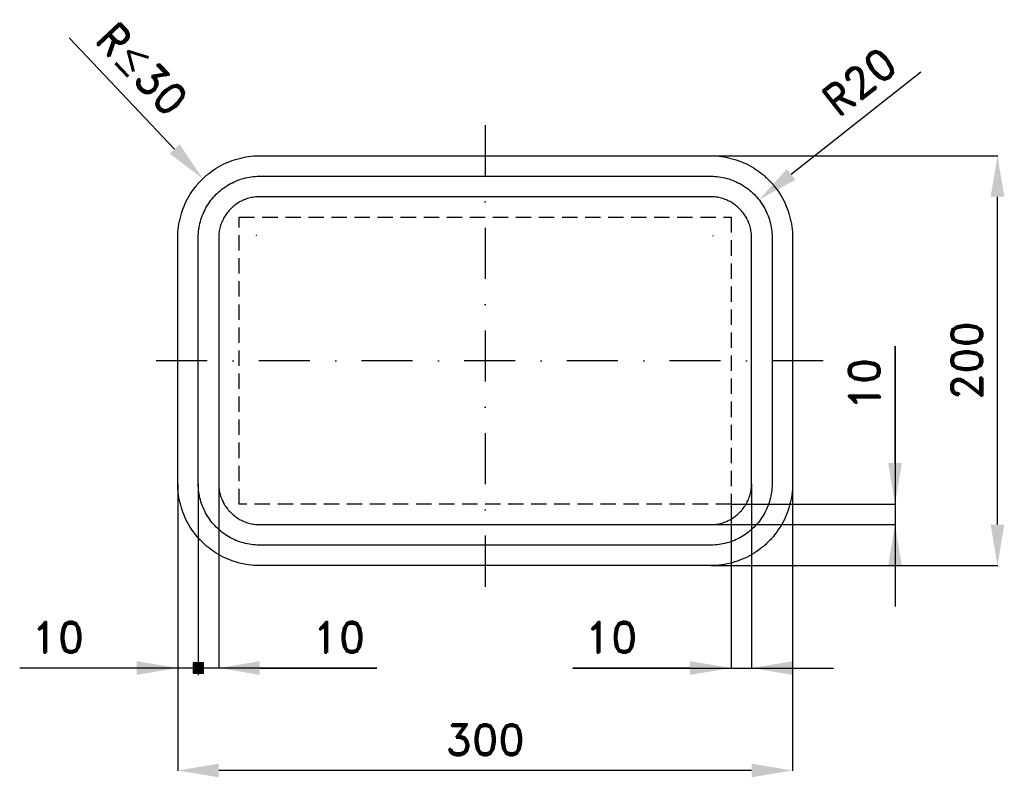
# Model space of a CAD drawing. Header units: millimetres. Extents: x -77 to 403, y -103 to 266.
import ezdxf

# ---------------------------------------------------------------- set-up
doc = ezdxf.new("R2010")
doc.units = ezdxf.units.MM
doc.header["$LTSCALE"] = 5
doc.linetypes.add('ČERCHOVANÁX2', pattern=[2, 1, -0.5, 0, -0.5])
doc.linetypes.add('ČÁRKOVANÁX2', pattern=[1.5, 1, -0.5])
doc.layers.add('Kóty', color=2, linetype='Continuous')
doc.layers.add('Značka', color=7, linetype='Continuous')
doc.styles.get("Standard").update_dxf_attribs({"font": 'romand.shx', "height": 15})
doc.dimstyles.get("Standard").update_dxf_attribs({"dimtxt": 15, "dimasz": 20, "dimexe": 0.18, "dimexo": 0.0625, "dimgap": 7.5, "dimtad": 1, "dimdec": 0, "dimzin": 0, "dimdsep": 46, "dimtxsty": 'Standard', "dimcen": 0.09, "dimadec": 0, "dimazin": 0, "dimtfac": 1, "dimtdec": 0, "dimtofl": 0, "dimtmove": 0, "dimatfit": 3, "dimfxl": 1, "dimtolj": 1, "dimtzin": 0, "dimarcsym": 0})

# ---------------------------------------------------------------- blocks, each defined once
blk = doc.blocks.new('*D0')
at = {"layer": 'Defpoints', "color": 0, "transparency": 16777216}
for p in [(0, 40), (300, 40), (0, -100)]:
    blk.add_point(p, dxfattribs=at)
at = {"layer": 'Kóty', "color": 0, "lineweight": -2, "transparency": 16777216}
for p, q in [((0, 39.94), (0, -100.18)), ((300, 39.94), (300, -100.18)), ((280, -100), (20, -100))]:
    blk.add_line(p, q, dxfattribs=at)
at = {"layer": 'Kóty', "color": 0, "transparency": 16777216}
for points in [[(20, -96.67), (20, -103.33), (0, -100)], [(280, -96.67), (280, -103.33), (300, -100)]]:
    blk.add_solid(points, dxfattribs=at)
at = {"layer": 'Kóty', "color": 0, "transparency": 16777216, "insert": (150, -85), "char_height": 15, "attachment_point": 5}
blk.add_mtext('\\A1;300', dxfattribs=at)
blk = doc.blocks.new('*D1')
at = {"layer": 'Defpoints', "color": 0, "transparency": 16777216}
for p in [(260, 200), (400, 200), (260, 0)]:
    blk.add_point(p, dxfattribs=at)
at = {"layer": 'Kóty', "color": 0, "lineweight": -2, "transparency": 16777216}
for p, q in [((260.06, 200), (400.18, 200)), ((400, 20), (400, 180)), ((260.06, 0), (400.18, 0))]:
    blk.add_line(p, q, dxfattribs=at)
at = {"layer": 'Kóty', "color": 0, "transparency": 16777216}
for points in [[(396.67, 180), (403.33, 180), (400, 200)], [(396.67, 20), (403.33, 20), (400, 0)]]:
    blk.add_solid(points, dxfattribs=at)
at = {"layer": 'Kóty', "color": 0, "transparency": 16777216, "insert": (385, 100), "char_height": 15, "attachment_point": 5, "rotation": 90}
blk.add_mtext('\\A1;200', dxfattribs=at)
blk = doc.blocks.new('*D2')
at = {"layer": 'Defpoints', "color": 0, "transparency": 16777216}
for p in [(283.6, 178.55), (261.25, 160.96)]:
    blk.add_point(p, dxfattribs=at)
at = {"layer": 'Kóty', "color": 0, "lineweight": -2, "transparency": 16777216}
for p, q in [((362.63, 240.74), (299.32, 190.91)), ((261.16, 160.96), (261.34, 160.96)), ((261.25, 160.87), (261.25, 161.05))]:
    blk.add_line(p, q, dxfattribs=at)
at = {"layer": 'Kóty', "color": 0, "transparency": 16777216}
blk.add_solid([(297.25, 193.53), (301.38, 188.29), (283.6, 178.55)], dxfattribs=at)
at = {"layer": 'Kóty', "color": 0, "transparency": 16777216, "insert": (332.59, 236.18), "char_height": 15, "attachment_point": 5, "rotation": 38.1995}
blk.add_mtext('\\A1;R20', dxfattribs=at)

msp = doc.modelspace()

# ---------------------------------------------------------------- hatches: boundary and pattern name
at = {"layer": 'Kóty'}
h = msp.add_hatch(color=256, dxfattribs=at)
h.dxf.hatch_style = 1
h.paths.add_polyline_path([(7.5, -52.5), (12.5, -52.5), (12.5, -47.5), (7.5, -47.5)])

# ---------------------------------------------------------------- linework, layer by layer
for p, q in [((-53.08, 257.54), (-1.54, 203.29)), ((38.35, 161.22), (38.53, 161.22)), ((38.44, 161.13), (38.44, 161.31)), ((350, 107.14), (350, -20)), ((350, 50), (350, 107.14)), ((0, 39.94), (0, -50.18)), ((10, 39.94), (10, -53.5)), ((10, 39.94), (10, -53.5)), ((10, 39.94), (10, -53.5)), ((10, 39.94), (10, -53.5)), ((20, 39.94), (20, -50.18)), ((280, 39.94), (280, -50.18)), ((270, 29.94), (270, -50.18)), ((270.06, 30), (350.18, 30)), ((260.06, 20), (350.18, 20)), ((97.14, -50), (-77.14, -50)), ((40, -50), (97.14, -50)), ((192.86, -50), (320, -50)), ((250, -50), (192.86, -50))]:
    msp.add_line(p, q, dxfattribs=at)
msp.add_lwpolyline([(7.5, -52.5), (12.5, -52.5), (12.5, -47.5), (7.5, -47.5)], close=True, dxfattribs=at)
msp.add_arc((38.44, 161.22), 38.04, 133.2644, 134.5413, dxfattribs=at)
for points in [[(0.88, 205.59), (-3.95, 200.99), (12.24, 188.79)], [(346.67, 50), (353.33, 50), (350, 30)], [(346.67, 0), (353.33, 0), (350, 20)], [(-20, -46.67), (-20, -53.33), (0, -50)], [(40, -46.67), (40, -53.33), (20, -50)], [(250, -46.67), (250, -53.33), (270, -50)], [(300, -46.67), (300, -53.33), (280, -50)]]:
    msp.add_solid(points, dxfattribs=at)
at = {"layer": 'Značka', "color": 6, "linetype": 'ČERCHOVANÁX2', "lineweight": 25, "ltscale": 5}
for p, q in [((150, 215), (150, -15)), ((315, 100), (-15, 100))]:
    msp.add_line(p, q, dxfattribs=at)
at = {"layer": 'Značka', "color": 5}
for points in [[(40, 0), (39.84, 0), (39.69, 0, -0.03218), (34.52, 0.36, -0.035443), (29.45, 1.42, -0.036267), (24.54, 3.08, -0.03442), (19.91, 5.41, -0.033722), (15.6, 8.29, -0.034085), (11.72, 11.72, -0.034209), (8.28, 15.6, -0.034229), (5.41, 19.91, -0.034045), (3.09, 24.54, -0.033412), (1.42, 29.45, -0.034127), (0.35, 34.52, -0.036745), (0, 39.69), (0, 39.84), (0, 40), (0, 160), (0, 160.16), (0, 160.31, -0.03218), (0.36, 165.48, -0.035444), (1.42, 170.56, -0.036266), (3.08, 175.46, -0.034419), (5.41, 180.09, -0.033723), (8.29, 184.4, -0.034085), (11.72, 188.28, -0.034206), (15.6, 191.72, -0.03423), (19.91, 194.59, -0.034045), (24.54, 196.91, -0.033416), (29.45, 198.58, -0.034129), (34.52, 199.65, -0.036747), (39.69, 200), (39.84, 200), (40, 200), (260, 200), (260.16, 200), (260.31, 200, -0.032179), (265.48, 199.64, -0.035441), (270.56, 198.58, -0.03627), (275.46, 196.92, -0.034425), (280.09, 194.59, -0.033724), (284.4, 191.71, -0.034084), (288.28, 188.28, -0.03421), (291.72, 184.4, -0.034229), (294.59, 180.09, -0.034041), (296.91, 175.46, -0.033411), (298.58, 170.56, -0.034123), (299.65, 165.48, -0.036741), (300, 160.31), (300, 160.16), (300, 160), (300, 40), (300, 39.84), (300, 39.69, -0.032173), (299.64, 34.52, -0.035442), (298.58, 29.45, -0.036265), (296.92, 24.54, -0.034418), (294.59, 19.91, -0.033721), (291.71, 15.6, -0.034088), (288.28, 11.72, -0.03421), (284.4, 8.28, -0.034232), (280.09, 5.41, -0.034047), (275.46, 3.09, -0.033411), (270.56, 1.42, -0.034127), (265.48, 0.35, -0.036745), (260.31, 0), (260.16, 0), (260, 0), (40, 0)], [(40, 10), (39.88, 10), (39.76, 10, -0.03218), (35.89, 10.27, -0.035444), (32.08, 11.06, -0.036267), (28.4, 12.31, -0.034421), (24.93, 14.06, -0.033721), (21.7, 16.21, -0.034085), (18.79, 18.79, -0.034208), (16.21, 21.7, -0.034229), (14.06, 24.93, -0.034044), (12.32, 28.4, -0.033413), (11.06, 32.08, -0.034127), (10.26, 35.89, -0.036745), (10, 39.76), (10, 39.88), (10, 40), (10, 160), (10, 160.12), (10, 160.24, -0.03218), (10.27, 164.11, -0.035444), (11.06, 167.92, -0.036265), (12.31, 171.6, -0.03442), (14.06, 175.07, -0.033723), (16.21, 178.3, -0.034084), (18.79, 181.21, -0.034207), (21.7, 183.79, -0.034229), (24.93, 185.94, -0.034048), (28.4, 187.68, -0.033412), (32.08, 188.94, -0.034129), (35.89, 189.74, -0.036749), (39.76, 190), (39.88, 190), (40, 190), (260, 190), (260.12, 190), (260.24, 190, -0.032179), (264.11, 189.73, -0.035441), (267.92, 188.94, -0.036263), (271.6, 187.69, -0.034421), (275.07, 185.94, -0.033723), (278.3, 183.79, -0.034082), (281.21, 181.21, -0.034205), (283.79, 178.3, -0.034226), (285.94, 175.07, -0.03405), (287.68, 171.6, -0.033416), (288.94, 167.92, -0.034129), (289.74, 164.11, -0.036741), (290, 160.24), (290, 160.12), (290, 160), (290, 40), (290, 39.88), (290, 39.76, -0.032179), (289.73, 35.89, -0.03545), (288.94, 32.08, -0.036267), (287.69, 28.4, -0.034417), (285.94, 24.93, -0.033724), (283.79, 21.7, -0.034085), (281.21, 18.79, -0.034207), (278.3, 16.21, -0.034232), (275.07, 14.06, -0.034045), (271.6, 12.32, -0.033414), (267.92, 11.06, -0.034125), (264.11, 10.26, -0.036745), (260.24, 10), (260.12, 10), (260, 10), (40, 10)], [(40, 20), (260, 20), (260.08, 20), (260.16, 20, 0.03218), (262.74, 20.18, 0.035444), (265.28, 20.71, 0.036267), (267.73, 21.54, 0.034416), (270.05, 22.71, 0.033719), (272.2, 24.14, 0.034078), (274.14, 25.86, 0.034214), (275.86, 27.8, 0.034222), (277.29, 29.95, 0.034048), (278.45, 32.27, 0.033405), (279.29, 34.72, 0.034129), (279.83, 37.26, 0.036741), (280, 39.84), (280, 39.92), (280, 40), (280, 160), (280, 160.08), (280, 160.16, 0.032179), (279.82, 162.74, 0.035441), (279.29, 165.28, 0.036259), (278.46, 167.73, 0.034417), (277.29, 170.05, 0.033722), (275.86, 172.2, 0.034077), (274.14, 174.14, 0.03421), (272.2, 175.86, 0.034231), (270.05, 177.29, 0.034044), (267.73, 178.45, 0.033412), (265.28, 179.29, 0.034122), (262.74, 179.83, 0.036741), (260.16, 180), (260.08, 180), (260, 180), (40, 180), (39.92, 180), (39.84, 180, 0.032173), (37.26, 179.82, 0.035442), (34.72, 179.29, 0.036265), (32.27, 178.46, 0.034419), (29.95, 177.29, 0.03372), (27.8, 175.86, 0.034088), (25.86, 174.14, 0.034211), (24.14, 172.2, 0.034232), (22.71, 170.05, 0.034047), (21.55, 167.73, 0.033411), (20.71, 165.28, 0.034128), (20.17, 162.74, 0.036744), (20, 160.16), (20, 160.08), (20, 160), (20, 40), (20, 39.92), (20, 39.84, 0.03218), (20.18, 37.26, 0.035443), (20.71, 34.72, 0.036267), (21.54, 32.27, 0.034421), (22.71, 29.95, 0.03372), (24.14, 27.8, 0.034085), (25.86, 25.86, 0.03421), (27.8, 24.14, 0.034229), (29.95, 22.71, 0.034044), (32.27, 21.55, 0.033411), (34.72, 20.71, 0.034128), (37.26, 20.17, 0.036745), (39.84, 20), (39.92, 20), (40, 20)]]:
    msp.add_lwpolyline(points, format="xyb", dxfattribs=at)
at = {"layer": 'Značka', "color": 7, "linetype": 'ČÁRKOVANÁX2', "ltscale": 1.5}
msp.add_lwpolyline([(30, 30), (30, 170), (270, 170), (270, 30), (30, 30)], dxfattribs=at)

# ---------------------------------------------------------------- texts
at = {"layer": 'Kóty', "char_height": 15, "attachment_point": 5}
for s, insert, rotation in [('\\A1;R{\\A0;≤}30', (-17.4, 242.39), 313.5355), ('\\A1;10', (335, 88.57), 90)]:
    msp.add_mtext(s, dxfattribs=dict(at, insert=insert, rotation=rotation))
for insert in [(-58.57, -35), (78.57, -35), (211.43, -35)]:
    msp.add_mtext('\\A1;10', dxfattribs=dict(at, insert=insert))

# ---------------------------------------------------------------- dimensions: what is measured, and where the dimension line sits
at = {"layer": 'Kóty'}
dim = msp.add_radius_dim(center=(261.25, 160.96), mpoint=(283.6, 178.55), text='R20', dimstyle='Standard', dxfattribs=at)
dim.commit()
dim.dimension.update_dxf_attribs({"geometry": '*D2', "text_midpoint": (341.87, 224.4), "dimtype": 164})
dim = msp.add_linear_dim(base=(400, 200), p1=(260, 0), p2=(260, 200), angle=90, dimstyle='Standard', dxfattribs=at)
dim.commit()
dim.dimension.update_dxf_attribs({"geometry": '*D1', "text_midpoint": (385, 100)})
dim = msp.add_linear_dim(base=(0, -100), p1=(300, 40), p2=(0, 40), dimstyle='Standard', dxfattribs=at)
dim.commit()
dim.dimension.update_dxf_attribs({"geometry": '*D0', "text_midpoint": (150, -85)})

doc.saveas('drawing.dxf')
